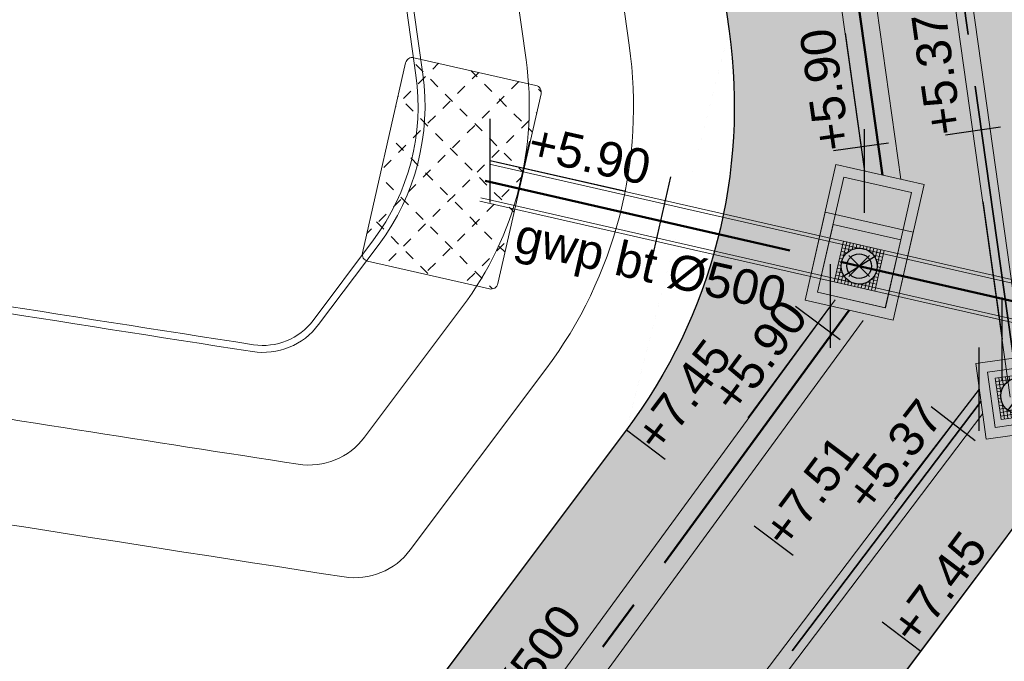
# Model space of a CAD drawing. Extents: x 98477 to 100410, y 398052 to 398969.
# Tile 224 of 256: x 98821.91 to 98836.08, y 398222.5 to 398231.72. Entities that reach past the tile are written whole.
import ezdxf
from ezdxf.enums import TextEntityAlignment as Align

# ---------------------------------------------------------------- set-up
doc = ezdxf.new("R2010")
doc.units = 0
doc.linetypes.add('RI-DWA', pattern=[9.75, 4.5, -0.75, 0.75, -0.75, 0.75, -0.75, 0.75, -0.75])
doc.linetypes.add('RI-RWA', pattern=[8.25, 4.5, -0.75, 0.75, -0.75, 0.75, -0.75])
for name, color, linetype, lineweight in [('N-GW-hoogtelijn laagte NAP +6.00', 120, 'AL-HOOGTELIJN +6.00', 18), ('N-GW-hoogtelijn laagte NAP +6.50', 110, 'AL-HOOGTELIJN +6.50', 18), ('N-GW-hoogtelijn laagte NAP +7.00', 100, 'AL-HOOGTELIJN +7.00', 18), ('N-GW-insteek', 60, 'Continuous', 18), ('N-IE-taludbescherming stortebed', 190, 'Continuous', 18), ('N-KO-kantverharding', 2, 'Continuous', 25), ('N-RI-DWA b.o.b.', 24, 'Continuous', 25), ('N-RI-DWA hoofdriool', 24, 'RI-DWA', 35), ('N-RI-DWA hoofdriool buiswand', 24, 'Continuous', 13), ('N-RI-DWA put', 1, 'Continuous', 25), ('N-RI-DWA putdeksel', 7, 'Continuous', 18), ('N-RI-DWA putwand', 7, 'Continuous', 18), ('N-RI-RWA b.o.b.', 162, 'Continuous', 25), ('N-RI-RWA hoofdriool', 162, 'RI-RWA', 50), ('N-RI-RWA hoofdriool buiswand', 162, 'Continuous', 13), ('N-RI-RWA put', 1, 'Continuous', 25), ('N-RI-RWA putdeksel', 7, 'Continuous', 18), ('N-RI-RWA putnummer', 162, 'Continuous', 18), ('N-RI-RWA putwand', 7, 'Continuous', 18), ('N-RI-RWA strenginformatie', 162, 'Continuous', 25), ('N-RI-stroomrichting', 7, 'Continuous', 25), ("N-VH-arcering 'MAT' grijs 251", 251, 'Continuous', 18), ('X-AL-planthoogte VERWERKT', 180, 'Continuous', 25)]:
    doc.layers.add(name, color=color, linetype=linetype, lineweight=lineweight)
for name, color, linetype, plot in [('X-AL-contourlijnen', 30, 'Continuous', False), ('X-AL-hulplijn', 30, 'Continuous', False), ('X-AL-hulplijn riolering', 30, 'Continuous', False)]:
    doc.layers.add(name, color=color, linetype=linetype, plot=plot)
doc.styles.add('CS Annotative', font='arial.ttf')
doc.styles.get("Standard").update_dxf_attribs({"font": 'txt.shx'})
doc.linetypes.add('AL-HOOGTELIJN +6.00', pattern='A,7.5,-1.5,["+6.00",Standard,S=0.9,R=0,X=-0.3,Y=-0.45],-4.5,22.5', length=36)
doc.linetypes.add('AL-HOOGTELIJN +6.50', pattern='A,7.5,-1.5,["+6.50",Standard,S=0.9,R=0,X=-0.3,Y=-0.45],-4.5,22.5', length=36)
doc.linetypes.add('AL-HOOGTELIJN +7.00', pattern='A,7.5,-1.5,["+7.00",Standard,S=0.9,R=0,X=-0.3,Y=-0.45],-4.5,22.5', length=36)

# ---------------------------------------------------------------- blocks, each defined once
blk = doc.blocks.new('*U1204')
h = blk.add_hatch(color=256)
h.dxf.hatch_style = 1
h.paths.add_polyline_path([(-0.22, -0.138, 0.752395), (0.26, 0, 0.141295), (0.22, 0.138)])
at = {"flags": 128}
blk.add_lwpolyline([(-0.22, -0.138), (0.22, 0.138)], dxfattribs=at)
blk.add_circle((0, 0), 0.26)
at = {"layer": 'N-RI-RWA putdeksel', "flags": 128}
blk.add_lwpolyline([(-0.359, -0.226), (0.226, -0.359), (0.359, 0.226), (-0.226, 0.359)], close=True, dxfattribs=at)
at = {"layer": 'N-RI-RWA putdeksel', "lineweight": 5, "flags": 128}
for points in [[(-0.237, 0.31), (-0.014, 0.26)], [(-0.177, 0.348), (-0.228, 0.125)], [(-0.128, 0.337), (-0.158, 0.206)], [(-0.08, 0.326), (-0.099, 0.24)], [(-0.031, 0.315), (-0.044, 0.256)], [(0.018, 0.304), (0.008, 0.26)], [(0.067, 0.293), (0.058, 0.254)], [(-0.27, 0.164), (-0.212, 0.151)], [(-0.259, 0.213), (-0.174, 0.193)], [(-0.248, 0.262), (-0.118, 0.232)], [(0.115, 0.281), (0.105, 0.238)], [(0.125, 0.228), (0.348, 0.177)], [(0.164, 0.27), (0.151, 0.212)], [(0.213, 0.259), (0.193, 0.174)], [(0.206, 0.158), (0.337, 0.128)], [(0.262, 0.248), (0.232, 0.118)], [(0.31, 0.237), (0.26, 0.014)], [(-0.304, 0.018), (-0.26, 0.008)], [(-0.293, 0.067), (-0.254, 0.058)], [(-0.281, 0.115), (-0.238, 0.105)], [(0.24, 0.099), (0.326, 0.08)], [(0.256, 0.044), (0.315, 0.031)], [(-0.337, -0.128), (-0.206, -0.158)], [(-0.326, -0.08), (-0.24, -0.099)], [(-0.315, -0.031), (-0.256, -0.044)], [(-0.26, -0.014), (-0.31, -0.237)], [(-0.232, -0.118), (-0.262, -0.248)], [(0.228, -0.125), (0.177, -0.348)], [(0.238, -0.105), (0.281, -0.115)], [(0.254, -0.058), (0.293, -0.067)], [(0.26, -0.008), (0.304, -0.018)], [(-0.348, -0.177), (-0.125, -0.228)], [(-0.193, -0.174), (-0.213, -0.259)], [(-0.151, -0.212), (-0.164, -0.27)], [(-0.105, -0.238), (-0.115, -0.281)], [(-0.058, -0.254), (-0.067, -0.293)], [(-0.008, -0.26), (-0.018, -0.304)], [(0.014, -0.26), (0.237, -0.31)], [(0.044, -0.256), (0.031, -0.315)], [(0.099, -0.24), (0.08, -0.326)], [(0.118, -0.232), (0.248, -0.262)], [(0.158, -0.206), (0.128, -0.337)], [(0.174, -0.193), (0.259, -0.213)], [(0.212, -0.151), (0.27, -0.164)]]:
    blk.add_lwpolyline(points, dxfattribs=at)
at = {"layer": 'N-RI-RWA putwand', "flags": 128}
for points in [[(-0.778, -0.489), (0.489, -0.778), (0.778, 0.489), (-0.489, 0.778)], [(-0.599, -0.376), (0.376, -0.599), (0.599, 0.376), (-0.376, 0.599)]]:
    blk.add_lwpolyline(points, close=True, dxfattribs=at)
blk = doc.blocks.new('*U48')
h = blk.add_hatch()
h.set_pattern_fill('ANSI31', color=256, scale=0.8, angle=143)
h.set_pattern_definition([(188, (-3e-16, -1e-16), (0.013917, -0.099027), [])])
h.paths.add_polyline_path([(-0.156, -0.208, 0.618819), (0.26, 0, 0.235469), (0.156, 0.208)])
at = {"flags": 128}
blk.add_lwpolyline([(-0.156, -0.208), (0.156, 0.208)], dxfattribs=at)
blk.add_circle((0, 0), 0.26)
at = {"layer": 'N-RI-DWA putdeksel', "flags": 128}
blk.add_lwpolyline([(-0.255, -0.339), (0.339, -0.255), (0.255, 0.339), (-0.339, 0.255)], close=True, dxfattribs=at)
at = {"layer": 'N-RI-DWA putdeksel', "lineweight": 5, "flags": 128}
for points in [[(-0.091, 0.29), (-0.085, 0.246)], [(-0.042, 0.297), (-0.036, 0.257)], [(0.008, 0.304), (0.014, 0.26)], [(0.036, 0.258), (0.262, 0.289)], [(0.057, 0.311), (0.066, 0.252)], [(0.107, 0.318), (0.119, 0.231)], [(0.156, 0.325), (0.175, 0.192)], [(0.206, 0.332), (0.238, 0.106)], [(-0.332, 0.206), (-0.106, 0.238)], [(-0.325, 0.156), (-0.192, 0.175)], [(-0.289, 0.262), (-0.258, 0.036)], [(-0.24, 0.269), (-0.221, 0.137)], [(-0.19, 0.276), (-0.178, 0.189)], [(-0.141, 0.283), (-0.132, 0.224)], [(0.137, 0.221), (0.269, 0.24)], [(0.189, 0.178), (0.276, 0.19)], [(-0.318, 0.107), (-0.231, 0.119)], [(-0.311, 0.057), (-0.252, 0.066)], [(-0.304, 0.008), (-0.26, 0.014)], [(0.224, 0.132), (0.283, 0.141)], [(0.246, 0.085), (0.29, 0.091)], [(0.257, 0.036), (0.297, 0.042)], [(-0.297, -0.042), (-0.257, -0.036)], [(-0.29, -0.091), (-0.246, -0.085)], [(-0.283, -0.141), (-0.224, -0.132)], [(-0.238, -0.106), (-0.206, -0.332)], [(0.221, -0.137), (0.24, -0.269)], [(0.231, -0.119), (0.318, -0.107)], [(0.252, -0.066), (0.311, -0.057)], [(0.258, -0.036), (0.289, -0.262)], [(0.26, -0.014), (0.304, -0.008)], [(-0.276, -0.19), (-0.189, -0.178)], [(-0.269, -0.24), (-0.137, -0.221)], [(-0.262, -0.289), (-0.036, -0.258)], [(-0.175, -0.192), (-0.156, -0.325)], [(-0.119, -0.231), (-0.107, -0.318)], [(-0.066, -0.252), (-0.057, -0.311)], [(-0.014, -0.26), (-0.008, -0.304)], [(0.036, -0.257), (0.042, -0.297)], [(0.085, -0.246), (0.091, -0.29)], [(0.106, -0.238), (0.332, -0.206)], [(0.132, -0.224), (0.141, -0.283)], [(0.178, -0.189), (0.19, -0.276)], [(0.192, -0.175), (0.325, -0.156)]]:
    blk.add_lwpolyline(points, dxfattribs=at)
at = {"layer": 'N-RI-DWA putwand', "flags": 128}
for points in [[(-0.468, -0.621), (0.621, -0.468), (0.468, 0.621), (-0.621, 0.468)], [(-0.34, -0.452), (0.452, -0.34), (0.34, 0.452), (-0.452, 0.34)]]:
    blk.add_lwpolyline(points, close=True, dxfattribs=at)
blk = doc.blocks.new('*U192')
at = {"layer": 'X-AL-hulplijn', "flags": 128}
blk.add_lwpolyline([(0.28, -0.21), (-0.28, 0.21)], dxfattribs=at)
at = {"layer": 'X-AL-planthoogte VERWERKT', "linetype": 'Continuous', "style": 'CS Annotative'}
blk.add_attdef('HOOGTE-RECHTS', text='', height=0.5, rotation=233.0966, dxfattribs=at).set_placement((0, 0), align=Align.MIDDLE_LEFT)
blk = doc.blocks.new('*U682')
at = {"layer": 'X-AL-hulplijn riolering', "flags": 128}
for points in [[(-1.392, 9.903), (0, 0)], [(0, -3), (0, 3)], [(1.736, 2.016), (-2.225, 1.459)]]:
    blk.add_lwpolyline(points, dxfattribs=at)
at = {"layer": 'N-RI-RWA b.o.b.', "linetype": 'Continuous', "style": 'CS Annotative'}
blk.add_attdef('B.o.b.rechts', text='', height=0.5, rotation=98, dxfattribs=at).set_placement((-0.445, 0.292), align=Align.MIDDLE_LEFT)
blk = doc.blocks.new('*U211')
at = {"layer": 'X-AL-hulplijn riolering', "flags": 128}
for points in [[(0, -3), (0, 3)], [(0, 0), (-5.954, -8.034)], [(0.688, -2.43), (-2.525, -0.049)]]:
    blk.add_lwpolyline(points, dxfattribs=at)
at = {"layer": 'N-RI-RWA b.o.b.', "linetype": 'Continuous', "style": 'CS Annotative'}
blk.add_attdef('B.o.b.links', text='', height=0.5, rotation=53.45911, dxfattribs=at).set_placement((-0.505, -0.01), align=Align.MIDDLE_RIGHT)
blk = doc.blocks.new('*U217')
at = {"layer": 'N-RI-stroomrichting'}
h = blk.add_hatch(color=256, dxfattribs=at)
h.dxf.hatch_style = 1
h.paths.add_polyline_path([(1.191, 1.607), (-0.387, -2.202), (-1.994, -1.011)])
blk.add_lwpolyline([(1.191, 1.607), (-0.387, -2.202), (-1.994, -1.011)], close=True, dxfattribs=at)
at = {"layer": 'X-AL-hulplijn riolering'}
blk.add_lwpolyline([(2.611, -1.935), (-2.611, 1.935)], dxfattribs=at)
at = {"lineweight": 25, "style": 'CS Annotative'}
blk.add_attdef('Strenginformatie', text='', height=2.5, rotation=53.45911, dxfattribs=at).set_placement((-2.611, 1.935), align=Align.MIDDLE_CENTER)
blk = doc.blocks.new('*U242')
at = {"layer": 'X-AL-hulplijn riolering', "flags": 128}
for points in [[(0, -3), (0, 3)], [(0, 0), (-6.108, -7.918)], [(-0.285, -3.701), (-3.452, -1.258)]]:
    blk.add_lwpolyline(points, dxfattribs=at)
at = {"layer": 'N-RI-DWA b.o.b.', "linetype": 'Continuous', "style": 'CS Annotative'}
blk.add_attdef('B.o.b.links', text='', height=0.5, rotation=52.35261, dxfattribs=at).set_placement((-0.69, -0.252), align=Align.MIDDLE_RIGHT)
blk = doc.blocks.new('*U243')
at = {"layer": 'X-AL-hulplijn riolering', "flags": 128}
for points in [[(-0.121, 15.234), (-4.082, 14.677)], [(-1.392, 9.903), (0, 0)], [(0, -3), (0, 3)]]:
    blk.add_lwpolyline(points, dxfattribs=at)
at = {"layer": 'N-RI-DWA b.o.b.', "linetype": 'Continuous', "style": 'CS Annotative'}
blk.add_attdef('B.o.b.rechts', text='', height=0.5, rotation=98, dxfattribs=at).set_placement((-0.816, 2.935), align=Align.MIDDLE_LEFT)
blk = doc.blocks.new('*U597')
at = {"layer": 'X-AL-hulplijn riolering'}
for points in [[(-0.628, 0.628), (0, 0), (0.628, 0.628, 0.414214)], [(0, 0), (-0.628, -0.628, 0.414214), (0.628, -0.628)]]:
    blk.add_hatch(color=256, dxfattribs=at).paths.add_polyline_path(points)
at = {"lineweight": 9}
blk.add_line((3.476, -35.013), (15.359, -33.343), dxfattribs=at)
blk.add_lwpolyline([(5.023, -38.835), (14.925, -37.443, 0.414214), (15.777, -36.314), (14.942, -30.372, 0.414214), (13.812, -29.521), (3.909, -30.913, 0.414214), (3.058, -32.042), (3.893, -37.984, 0.414214)], format="xyb", close=True)
at = {"layer": 'X-AL-hulplijn riolering'}
for points in [[(0.753, -0.753), (-0.753, 0.753)], [(0.753, 0.753), (-0.753, -0.753)]]:
    blk.add_lwpolyline(points, dxfattribs=at)
blk.add_circle((0, 0), 0.887, dxfattribs=at)
at = {"style": 'CS Annotative'}
for tag, height, p in [('HOOGTE', 2.5, (9.142, -32.222)), ('NR', 1.5, (9.692, -36.135))]:
    blk.add_attdef(tag, text='', height=height, rotation=8, dxfattribs=at).set_placement(p, align=Align.MIDDLE_CENTER)
blk = doc.blocks.new('*U712')
at = {"layer": 'X-AL-hulplijn riolering', "flags": 128}
for points in [[(0, -3), (0, 3)], [(1.95, -2.495), (2.838, 1.405)], [(9.75, -2.221), (0, 0)]]:
    blk.add_lwpolyline(points, dxfattribs=at)
at = {"layer": 'N-RI-RWA b.o.b.', "linetype": 'Continuous', "style": 'CS Annotative'}
blk.add_attdef('B.o.b.rechts', text='', height=0.5, rotation=347.16952, dxfattribs=at).set_placement((0.568, 0.281), align=Align.MIDDLE_LEFT)
blk = doc.blocks.new('*U716')
at = {"layer": 'X-AL-hulplijn riolering'}
blk.add_lwpolyline([(-0.722, -3.169), (0.722, 3.169)], dxfattribs=at)
at = {"lineweight": 25, "style": 'CS Annotative'}
blk.add_attdef('Strenginformatie', text='', height=2.5, rotation=347.16952, dxfattribs=at).set_placement((-0.722, -3.169), align=Align.MIDDLE_CENTER)

msp = doc.modelspace()

# ---------------------------------------------------------------- hatches: boundary and pattern name
at = {"layer": 'N-IE-taludbescherming stortebed'}
h = msp.add_hatch(dxfattribs=at)
h.set_pattern_fill('CS-BOUWWEG', color=256, scale=0.5)
h.set_pattern_definition([(45, (0, 0), (-0.3535533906, 0.3535533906), [0.15, -0.15]), (135, (0, 0.1), (-0.3535533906, -0.3535533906), [0.15, -0.15])])
edge = h.paths.add_edge_path()
edge.add_arc((98826.944, 398228.35), 0.1, 167.1695, 257.1695)
edge.add_line((98826.921, 398228.252), (98828.676, 398227.852))
edge.add_arc((98828.699, 398227.95), 0.1, 257.1695, 347.1695)
edge.add_line((98828.796, 398227.928), (98829.418, 398230.658))
edge.add_arc((98829.32, 398230.68), 0.1, 347.1695, 437.1695)
edge.add_line((98829.343, 398230.778), (98827.588, 398231.177))
edge.add_arc((98827.565, 398231.08), 0.1, 77.1695, 167.1695)
edge.add_line((98827.468, 398231.102), (98826.846, 398228.372))
at = {"layer": "N-VH-arcering 'MAT' grijs 251"}
h = msp.add_hatch(color=256, dxfattribs=at)
h.dxf.hatch_style = 1
edge = h.paths.add_edge_path()
edge.add_line((98801.71, 398275.503), (98759.079, 398269.511))
edge.add_arc((98758.557, 398273.225), 3.75, 188, 278, ccw=False)
edge.add_line((98754.843, 398272.703), (98754.732, 398273.495))
edge.add_arc((98759.436, 398274.156), 4.75, 98, 188, ccw=False)
edge.add_line((98758.775, 398278.86), (98802.644, 398285.025))
edge.add_arc((98800.8, 398298.146), 13.25, 278, 315.3696)
edge.add_arc((98814.321, 398284.798), 5.75, 98, 135.3696, ccw=False)
edge.add_line((98813.521, 398290.492), (98817.945, 398291.114))
edge.add_arc((98818.745, 398285.42), 5.75, 8, 98, ccw=False)
edge.add_line((98824.439, 398286.22), (98832.122, 398231.557))
edge.add_arc((98824.447, 398230.479), 7.75, -36.9034, 8, ccw=False)
edge.add_line((98830.645, 398225.825), (98822.025, 398214.347))
edge.add_arc((98828.622, 398209.393), 8.25, 143.0966, 188)
edge.add_line((98820.453, 398208.245), (98820.952, 398204.691))
edge.add_line((98820.952, 398204.691), (98824.988, 398175.974))
edge.add_line((98824.988, 398175.974), (98826.345, 398166.319))
edge.add_arc((98829.563, 398166.771), 3.25, 188, 278)
edge.add_line((98830.016, 398163.553), (98845.496, 398165.728))
edge.add_line((98845.496, 398165.728), (98850.051, 398166.368))
edge.add_line((98850.051, 398166.368), (98871.26, 398169.349))
edge.add_line((98871.26, 398169.349), (98879.777, 398170.546))
edge.add_line((98879.777, 398170.546), (98895.918, 398172.814))
edge.add_line((98895.918, 398172.814), (98895.013, 398179.251))
edge.add_line((98895.013, 398179.251), (98835.845, 398170.936))
edge.add_arc((98835.184, 398175.639), 4.75, 188, 278, ccw=False)
edge.add_line((98830.48, 398174.978), (98825.977, 398207.018))
edge.add_arc((98833.652, 398208.097), 7.75, 143.0966, 188, ccw=False)
edge.add_line((98827.454, 398212.751), (98836.074, 398224.229))
edge.add_arc((98829.477, 398229.183), 8.25, 323.0966, 368)
edge.add_line((98837.646, 398230.331), (98837.342, 398232.493))
edge.add_line((98837.342, 398232.493), (98837.342, 398232.493))
edge.add_line((98837.342, 398232.493), (98829.688, 398286.958))
edge.add_arc((98835.382, 398287.758), 5.75, 98, 188, ccw=False)
edge.add_line((98834.582, 398293.452), (98882.505, 398300.187))
edge.add_arc((98883.618, 398292.265), 8, 11.632, 98, ccw=False)
edge.add_line((98891.454, 398293.878), (98891, 398296.086))
edge.add_line((98891, 398296.086), (98889.023, 398305.688))
edge.add_line((98889.023, 398305.688), (98888.557, 398307.974))
edge.add_line((98888.557, 398307.974), (98887.385, 398314.76))
edge.add_arc((98879.502, 398313.398), 8, -82, 9.8011, ccw=False)
edge.add_line((98880.615, 398305.476), (98872.945, 398304.398))
edge.add_arc((98872.423, 398308.111), 3.75, 189.4265, 278, ccw=False)
edge.add_arc((92946.735, 397324.304), 6003.05, 9.426501, 10.6116601)
edge.add_line((98847.121, 398429.774), (98842.313, 398429.098))
edge.add_arc((92946.735, 397324.304), 5998.2, 9.4285467, 10.6137733, ccw=False)
edge.add_arc((98860.089, 398306.469), 3.84, -81.4341, 6.6574, ccw=False)
edge.add_line((98860.661, 398302.671), (98847.185, 398300.777))
edge.add_line((98847.185, 398300.777), (98842.63, 398300.137))
edge.add_line((98842.63, 398300.137), (98820.151, 398296.978))
edge.add_arc((98819.35, 398302.672), 5.75, 188, 278, ccw=False)
edge.add_line((98813.656, 398301.872), (98812.306, 398311.477))
edge.add_line((98812.306, 398311.477), (98811.109, 398319.994))
edge.add_line((98811.109, 398319.994), (98809.244, 398333.263))
edge.add_line((98809.244, 398333.263), (98808.674, 398337.323))
edge.add_line((98808.674, 398337.323), (98807.714, 398344.156))
edge.add_line((98807.714, 398344.156), (98807.707, 398344.206))
edge.add_line((98807.707, 398344.206), (98811.668, 398344.762))
edge.add_line((98811.668, 398344.762), (98829.492, 398347.268))
edge.add_line((98829.492, 398347.268), (98831.968, 398347.616))
edge.add_line((98831.968, 398347.616), (98831.064, 398354.052))
edge.add_line((98831.064, 398354.052), (98828.588, 398353.704))
edge.add_line((98828.588, 398353.704), (98810.763, 398351.199))
edge.add_line((98810.763, 398351.199), (98806.802, 398350.643))
edge.add_line((98806.802, 398350.643), (98806.795, 398350.692))
edge.add_line((98806.795, 398350.692), (98805.146, 398362.424))
edge.add_line((98805.146, 398362.424), (98805.048, 398363.12))
edge.add_line((98805.048, 398363.12), (98803.991, 398370.646))
edge.add_line((98803.991, 398370.646), (98802.488, 398381.341))
edge.add_line((98802.488, 398381.341), (98801.43, 398388.867))
edge.add_line((98801.43, 398388.867), (98799.927, 398399.562))
edge.add_line((98799.927, 398399.562), (98798.869, 398407.088))
edge.add_line((98798.869, 398407.088), (98797.366, 398417.783))
edge.add_line((98797.366, 398417.783), (98796.795, 398421.843))
edge.add_line((98796.795, 398421.843), (98795.884, 398428.329))
edge.add_line((98795.884, 398428.329), (98795.877, 398428.379))
edge.add_line((98795.877, 398428.379), (98799.838, 398428.935))
edge.add_line((98799.838, 398428.935), (98817.663, 398431.44))
edge.add_line((98817.663, 398431.44), (98820.138, 398431.788))
edge.add_line((98820.138, 398431.788), (98819.234, 398438.225))
edge.add_line((98819.234, 398438.225), (98816.758, 398437.877))
edge.add_line((98816.758, 398437.877), (98798.933, 398435.372))
edge.add_line((98798.933, 398435.372), (98794.972, 398434.815))
edge.add_line((98794.972, 398434.815), (98794.965, 398434.865))
edge.add_line((98794.965, 398434.865), (98793.379, 398446.154))
edge.add_line((98793.379, 398446.154), (98792.739, 398450.709))
edge.add_line((98792.739, 398450.709), (98789.338, 398474.904))
edge.add_line((98789.338, 398474.904), (98783.892, 398474.138))
edge.add_line((98783.892, 398474.138), (98786.763, 398453.707))
edge.add_arc((98782.059, 398453.046), 4.75, -82, 8, ccw=False)
edge.add_line((98782.72, 398448.342), (98773.115, 398446.992))
edge.add_line((98773.115, 398446.992), (98764.599, 398445.795))
edge.add_line((98764.599, 398445.795), (98743.407, 398442.817))
edge.add_line((98743.407, 398442.817), (98734.891, 398441.62))
edge.add_line((98734.891, 398441.62), (98611.8, 398424.321))
edge.add_line((98611.8, 398424.321), (98607.657, 398453.801))
edge.add_arc((98611.637, 398454.122), 3.993, 101.3918, 184.6082, ccw=False)
edge.add_line((98610.849, 398458.036), (98611.839, 398458.175))
edge.add_line((98611.839, 398458.175), (98639.566, 398462.072))
edge.add_line((98639.566, 398462.072), (98641.547, 398462.351))
edge.add_line((98641.547, 398462.351), (98659.372, 398464.856))
edge.add_line((98659.372, 398464.856), (98661.847, 398465.204))
edge.add_line((98661.847, 398465.204), (98660.943, 398471.64))
edge.add_line((98660.943, 398471.64), (98649.901, 398470.089))
edge.add_line((98649.901, 398470.089), (98624.649, 398466.54))
edge.add_line((98624.649, 398466.54), (98622.669, 398466.261))
edge.add_line((98622.669, 398466.261), (98604.844, 398463.756))
edge.add_line((98604.844, 398463.756), (98602.864, 398463.478))
edge.add_line((98602.864, 398463.478), (98594.941, 398462.365))
edge.add_line((98594.941, 398462.365), (98576.275, 398459.741))
edge.add_line((98576.275, 398459.741), (98577.18, 398453.304))
edge.add_line((98577.18, 398453.304), (98578.17, 398453.444))
edge.add_line((98578.17, 398453.444), (98598.471, 398456.294))
edge.add_arc((98598.792, 398452.314), 3.993, 11.4249, 94.6095, ccw=False)
edge.add_line((98602.706, 398453.105), (98606.849, 398423.625))
edge.add_line((98606.849, 398423.625), (98548.819, 398415.469))
edge.add_arc((98548.158, 398420.173), 4.75, 188, 278, ccw=False)
edge.add_line((98543.454, 398419.512), (98539.768, 398445.74))
edge.add_line((98539.768, 398445.74), (98538.976, 398445.629))
edge.add_line((98538.976, 398445.629), (98538.732, 398447.362))
edge.add_line((98538.732, 398447.362), (98534.771, 398446.805))
edge.add_line((98534.771, 398446.805), (98536.53, 398434.292))
edge.add_line((98536.53, 398434.292), (98537.17, 398429.737))
edge.add_line((98537.17, 398429.737), (98538.395, 398421.022))
edge.add_line((98538.395, 398421.022), (98539.035, 398416.467))
edge.add_line((98539.035, 398416.467), (98541.025, 398402.306))
edge.add_line((98541.025, 398402.306), (98541.665, 398397.751))
edge.add_line((98541.665, 398397.751), (98543.656, 398383.59))
edge.add_line((98543.656, 398383.59), (98544.296, 398379.035))
edge.add_line((98544.296, 398379.035), (98545.604, 398369.727))
edge.add_arc((98543.871, 398369.483), 1.75, -82, 8, ccw=False)
edge.add_line((98544.115, 398367.75), (98522.477, 398364.709))
edge.add_line((98522.477, 398364.709), (98523.215, 398359.461))
edge.add_line((98523.215, 398359.461), (98545.05, 398362.529))
edge.add_line((98545.05, 398362.529), (98549.605, 398363.17))
edge.add_line((98549.605, 398363.17), (98564.162, 398365.215))
edge.add_arc((98564.824, 398360.512), 4.75, 8, 98, ccw=False)
edge.add_line((98569.527, 398361.173), (98576.5, 398311.56))
edge.add_arc((98571.796, 398310.899), 4.75, -82, 8, ccw=False)
edge.add_line((98572.457, 398306.195), (98563.842, 398304.985))
edge.add_line((98563.842, 398304.985), (98559.287, 398304.344))
edge.add_line((98559.287, 398304.344), (98541.016, 398301.777))
edge.add_line((98541.016, 398301.777), (98541.754, 398296.528))
edge.add_line((98541.754, 398296.528), (98553.885, 398298.233))
edge.add_arc((98554.128, 398296.5), 1.75, 8, 98, ccw=False)
edge.add_line((98555.861, 398296.744), (98557.35, 398286.148))
edge.add_line((98557.35, 398286.148), (98557.99, 398281.593))
edge.add_line((98557.99, 398281.593), (98560.134, 398266.343))
edge.add_line((98560.134, 398266.343), (98560.774, 398261.787))
edge.add_line((98560.774, 398261.787), (98562.917, 398246.537))
edge.add_line((98562.917, 398246.537), (98563.557, 398241.982))
edge.add_line((98563.557, 398241.982), (98565.701, 398226.732))
edge.add_line((98565.701, 398226.732), (98566.341, 398222.177))
edge.add_line((98566.341, 398222.177), (98567.566, 398213.462))
edge.add_line((98567.566, 398213.462), (98568.206, 398208.907))
edge.add_line((98568.206, 398208.907), (98576.531, 398149.669))
edge.add_line((98576.531, 398149.669), (98576.556, 398149.491))
edge.add_line((98576.556, 398149.491), (98535.46, 398143.715))
edge.add_line((98535.46, 398143.715), (98536.347, 398137.407))
edge.add_line((98536.347, 398137.407), (98537.337, 398137.546))
edge.add_line((98537.337, 398137.546), (98577.443, 398143.183))
edge.add_line((98577.443, 398143.183), (98578.765, 398133.775))
edge.add_line((98578.765, 398133.775), (98538.659, 398128.139))
edge.add_line((98538.659, 398128.139), (98537.669, 398128))
edge.add_line((98537.669, 398128), (98538.573, 398121.563))
edge.add_line((98538.573, 398121.563), (98579.669, 398127.339))
edge.add_line((98579.669, 398127.339), (98579.676, 398127.289))
edge.add_line((98579.676, 398127.289), (98580.766, 398119.535))
edge.add_line((98580.766, 398119.535), (98582.575, 398106.662))
edge.add_line((98582.575, 398106.662), (98583.062, 398103.196))
edge.add_line((98583.062, 398103.196), (98584.872, 398090.322))
edge.add_line((98584.872, 398090.322), (98585.359, 398086.856))
edge.add_line((98585.359, 398086.856), (98587.168, 398073.983))
edge.add_line((98587.168, 398073.983), (98588.149, 398067.001))
edge.add_arc((98585.921, 398066.688), 2.25, -71.0527, 8, ccw=False)
edge.add_line((98586.652, 398064.56), (98587.088, 398064.71))
edge.add_line((98587.088, 398064.71), (98595.765, 398067.689))
edge.add_line((98595.765, 398067.689), (98596.093, 398067.801))
edge.add_arc((98595.362, 398069.929), 2.25, 188, 288.9473, ccw=False)
edge.add_line((98593.134, 398069.616), (98582.466, 398145.525))
edge.add_arc((98587.169, 398146.186), 4.75, 98, 188, ccw=False)
edge.add_line((98586.508, 398150.89), (98609.067, 398154.06))
edge.add_line((98609.067, 398154.06), (98621.308, 398156.2))
edge.add_line((98621.308, 398156.2), (98618.713, 398174.661))
edge.add_line((98618.713, 398174.661), (98600.889, 398172.156))
edge.add_line((98600.889, 398172.156), (98602.706, 398159.225))
edge.add_line((98602.706, 398159.225), (98585.673, 398156.831))
edge.add_arc((98585.086, 398161.633), 4.838, 189.0296, 276.9704, ccw=False)
edge.add_line((98580.308, 398160.874), (98573.635, 398208.357))
edge.add_line((98573.635, 398208.357), (98572.717, 398214.893))
edge.add_line((98572.717, 398214.893), (98570.017, 398234.104))
edge.add_line((98570.017, 398234.104), (98569.098, 398240.64))
edge.add_line((98569.098, 398240.64), (98568.632, 398243.957))
edge.add_line((98568.632, 398243.957), (98568.166, 398247.275))
edge.add_arc((98572.869, 398247.936), 4.75, 98, 188, ccw=False)
edge.add_line((98572.208, 398252.64), (98597.856, 398256.244))
edge.add_line((98597.856, 398256.244), (98604.392, 398257.163))
edge.add_line((98604.392, 398257.163), (98619.642, 398259.306))
edge.add_line((98619.642, 398259.306), (98626.178, 398260.225))
edge.add_line((98626.178, 398260.225), (98639.447, 398262.089))
edge.add_line((98639.447, 398262.089), (98639.497, 398262.096))
edge.add_line((98639.497, 398262.096), (98640.054, 398258.135))
edge.add_line((98640.054, 398258.135), (98641.863, 398245.262))
edge.add_line((98641.863, 398245.262), (98642.141, 398243.281))
edge.add_line((98642.141, 398243.281), (98643.255, 398235.359))
edge.add_line((98643.255, 398235.359), (98644.577, 398225.952))
edge.add_line((98644.577, 398225.952), (98646.038, 398215.554))
edge.add_line((98646.038, 398215.554), (98646.386, 398213.078))
edge.add_line((98646.386, 398213.078), (98652.823, 398213.983))
edge.add_line((98652.823, 398213.983), (98652.475, 398216.458))
edge.add_line((98652.475, 398216.458), (98651.709, 398221.905))
edge.add_line((98651.709, 398221.905), (98651.431, 398223.885))
edge.add_line((98651.431, 398223.885), (98649.622, 398236.759))
edge.add_line((98649.622, 398236.759), (98649.343, 398238.739))
edge.add_line((98649.343, 398238.739), (98646.49, 398259.04))
edge.add_line((98646.49, 398259.04), (98645.934, 398263.001))
edge.add_line((98645.934, 398263.001), (98645.983, 398263.008))
edge.add_line((98645.983, 398263.008), (98654.398, 398264.191))
edge.add_line((98654.398, 398264.191), (98722.625, 398273.779))
edge.add_line((98722.625, 398273.779), (98731.142, 398274.976))
edge.add_line((98731.142, 398274.976), (98743.97, 398276.779))
edge.add_arc((98744.557, 398271.977), 4.838, 9.0296, 96.9704, ccw=False)
edge.add_line((98749.335, 398272.737), (98750.727, 398262.834))
edge.add_line((98750.727, 398262.834), (98752.41, 398263.07))
edge.add_line((98752.41, 398263.07), (98756.966, 398263.711))
edge.add_line((98756.966, 398263.711), (98772.216, 398265.854))
edge.add_line((98772.216, 398265.854), (98776.771, 398266.494))
edge.add_line((98776.771, 398266.494), (98795.982, 398269.194))
edge.add_line((98795.982, 398269.194), (98800.537, 398269.834))
edge.add_line((98800.537, 398269.834), (98802.468, 398270.106))
edge.add_line((98802.468, 398270.106), (98801.71, 398275.503))
edge = h.paths.add_edge_path(flags=16)
edge.add_line((98744.062, 398333.464), (98751.984, 398334.577))
edge.add_line((98751.984, 398334.577), (98753.966, 398334.856))
edge.add_line((98753.966, 398334.856), (98764.363, 398336.317))
edge.add_line((98764.363, 398336.317), (98764.363, 398336.317))
edge.add_line((98764.363, 398336.317), (98766.343, 398336.595))
edge.add_line((98766.343, 398336.595), (98774.265, 398337.708))
edge.add_line((98774.265, 398337.708), (98774.247, 398337.837))
edge.add_line((98774.247, 398337.837), (98802.49, 398341.806))
edge.add_line((98802.49, 398341.806), (98803.019, 398338.043))
edge.add_line((98803.019, 398338.043), (98808.474, 398299.225))
edge.add_arc((98800.8, 398298.146), 7.75, -82, 8, ccw=False)
edge.add_line((98801.878, 398290.472), (98771.967, 398286.268))
edge.add_line((98771.967, 398286.268), (98767.412, 398285.628))
edge.add_line((98767.412, 398285.628), (98755.133, 398283.902))
edge.add_line((98755.133, 398283.902), (98746.617, 398282.705))
edge.add_line((98746.617, 398282.705), (98730.376, 398280.423))
edge.add_line((98730.376, 398280.423), (98721.86, 398279.226))
edge.add_line((98721.86, 398279.226), (98654.328, 398269.735))
edge.add_arc((98653.667, 398274.439), 4.75, 188, 278, ccw=False)
edge.add_line((98648.963, 398273.778), (98644.134, 398308.14))
edge.add_line((98644.134, 398308.14), (98642.937, 398316.656))
edge.add_line((98642.937, 398316.656), (98640.3, 398335.422))
edge.add_line((98640.3, 398335.422), (98638.121, 398335.116))
edge.add_line((98638.121, 398335.116), (98637.23, 398334.99))
edge.add_line((98637.23, 398334.99), (98635.051, 398334.684))
edge.add_line((98635.051, 398334.684), (98635.74, 398329.782))
edge.add_line((98635.74, 398329.782), (98636.937, 398321.266))
edge.add_line((98636.937, 398321.266), (98638.385, 398310.967))
edge.add_line((98638.385, 398310.967), (98639.025, 398306.412))
edge.add_line((98639.025, 398306.412), (98641.168, 398291.162))
edge.add_line((98641.168, 398291.162), (98642.365, 398282.646))
edge.add_line((98642.365, 398282.646), (98643.715, 398273.04))
edge.add_arc((98639.011, 398272.379), 4.75, -82, 8, ccw=False)
edge.add_line((98639.672, 398267.675), (98619.322, 398264.815))
edge.add_line((98619.322, 398264.815), (98614.272, 398264.105))
edge.add_line((98614.272, 398264.105), (98593.922, 398261.245))
edge.add_arc((98593.261, 398265.949), 4.75, 188, 278, ccw=False)
edge.add_line((98588.557, 398265.288), (98581.779, 398313.514))
edge.add_line((98581.779, 398313.514), (98580.582, 398322.03))
edge.add_line((98580.582, 398322.03), (98575.231, 398360.106))
edge.add_line((98575.231, 398360.106), (98574.591, 398364.661))
edge.add_line((98574.591, 398364.661), (98572.663, 398378.377))
edge.add_line((98572.663, 398378.377), (98571.188, 398388.873))
edge.add_line((98571.188, 398388.873), (98568.516, 398407.887))
edge.add_arc((98573.22, 398408.548), 4.75, 98, 188, ccw=False)
edge.add_line((98572.559, 398413.251), (98607.119, 398418.109))
edge.add_line((98607.119, 398418.109), (98607.614, 398418.178))
edge.add_line((98607.614, 398418.178), (98611.584, 398389.936))
edge.add_line((98611.584, 398389.936), (98611.455, 398389.918))
edge.add_line((98611.455, 398389.918), (98613.264, 398377.044))
edge.add_line((98613.264, 398377.044), (98613.334, 398376.549))
edge.add_line((98613.334, 398376.549), (98626.207, 398378.358))
edge.add_line((98626.207, 398378.358), (98628.188, 398378.637))
edge.add_line((98628.188, 398378.637), (98636.11, 398379.75))
edge.add_line((98636.11, 398379.75), (98648.369, 398381.473))
edge.add_line((98648.369, 398381.473), (98647.465, 398387.91))
edge.add_line((98647.465, 398387.91), (98634.591, 398386.1))
edge.add_line((98634.591, 398386.1), (98632.492, 398385.805))
edge.add_line((98632.492, 398385.805), (98619.737, 398384.013))
edge.add_line((98619.737, 398384.013), (98617.509, 398383.7))
edge.add_line((98617.509, 398383.7), (98612.566, 398418.874))
edge.add_line((98612.566, 398418.874), (98613.061, 398418.944))
edge.add_line((98613.061, 398418.944), (98667.575, 398426.605))
edge.add_line((98667.575, 398426.605), (98722.089, 398434.267))
edge.add_line((98722.089, 398434.267), (98726.149, 398434.837))
edge.add_line((98726.149, 398434.837), (98759.422, 398439.513))
edge.add_line((98759.422, 398439.513), (98763.483, 398440.084))
edge.add_line((98763.483, 398440.084), (98783.486, 398442.895))
edge.add_arc((98784.147, 398438.192), 4.75, 8, 98, ccw=False)
edge.add_line((98788.851, 398438.853), (98795.615, 398390.726))
edge.add_arc((98790.911, 398390.065), 4.75, -82, 8, ccw=False)
edge.add_line((98791.572, 398385.361), (98787.363, 398384.769))
edge.add_line((98787.363, 398384.769), (98774.49, 398382.96))
edge.add_line((98774.49, 398382.96), (98766.122, 398381.784))
edge.add_line((98766.122, 398381.784), (98766.072, 398381.777))
edge.add_line((98766.072, 398381.777), (98764.945, 398389.798))
edge.add_line((98764.945, 398389.798), (98762.092, 398410.099))
edge.add_line((98762.092, 398410.099), (98761.953, 398411.089))
edge.add_line((98761.953, 398411.089), (98755.516, 398410.184))
edge.add_line((98755.516, 398410.184), (98755.655, 398409.194))
edge.add_line((98755.655, 398409.194), (98758.508, 398388.894))
edge.add_line((98758.508, 398388.894), (98759.636, 398380.872))
edge.add_line((98759.636, 398380.872), (98759.586, 398380.865))
edge.add_line((98759.586, 398380.865), (98748.792, 398379.348))
edge.add_line((98748.792, 398379.348), (98744.237, 398378.708))
edge.add_line((98744.237, 398378.708), (98741.316, 398378.298))
edge.add_line((98741.316, 398378.298), (98735.869, 398377.532))
edge.add_line((98735.869, 398377.532), (98732.948, 398377.122))
edge.add_line((98732.948, 398377.122), (98728.393, 398376.482))
edge.add_line((98728.393, 398376.482), (98718.319, 398375.066))
edge.add_arc((98720.442, 398359.964), 15.25, 98, 128)
edge.add_line((98711.053, 398371.981), (98707.249, 398369.01))
edge.add_line((98707.249, 398369.01), (98710.512, 398364.833))
edge.add_line((98710.512, 398364.833), (98713.62, 398367.262))
edge.add_arc((98721.254, 398357.324), 12.531, 99.3779, 127.5301, ccw=False)
edge.add_line((98719.212, 398369.688), (98728.557, 398371.001))
edge.add_line((98728.557, 398371.001), (98733.112, 398371.641))
edge.add_line((98733.112, 398371.641), (98743.906, 398373.158))
edge.add_line((98743.906, 398373.158), (98752.423, 398374.355))
edge.add_line((98752.423, 398374.355), (98763.216, 398375.872))
edge.add_line((98763.216, 398375.872), (98767.772, 398376.512))
edge.add_line((98767.772, 398376.512), (98793.321, 398380.103))
edge.add_arc((98793.768, 398376.291), 3.838, 9.3042, 96.6958, ccw=False)
edge.add_line((98797.556, 398376.911), (98799.602, 398362.354))
edge.add_line((98799.602, 398362.354), (98801.641, 398347.847))
edge.add_line((98801.641, 398347.847), (98801.71, 398347.352))
edge.add_line((98801.71, 398347.352), (98773.468, 398343.383))
edge.add_line((98773.468, 398343.383), (98773.361, 398344.145))
edge.add_line((98773.361, 398344.145), (98770.885, 398343.797))
edge.add_line((98770.885, 398343.797), (98758.012, 398341.988))
edge.add_line((98758.012, 398341.988), (98756.031, 398341.71))
edge.add_line((98756.031, 398341.71), (98743.158, 398339.9))
edge.add_line((98743.158, 398339.9), (98743.158, 398339.9))
edge.add_line((98743.158, 398339.9), (98742.167, 398339.761))
edge.add_line((98742.167, 398339.761), (98743.072, 398333.324))
edge.add_line((98743.072, 398333.324), (98744.062, 398333.464))
edge = h.paths.add_edge_path(flags=16)
edge.add_line((98545.99, 398402.903), (98545.74, 398404.686))
edge.add_arc((98550.444, 398405.347), 4.75, 98, 188, ccw=False)
edge.add_line((98549.783, 398410.05), (98557.705, 398411.164))
edge.add_arc((98558.366, 398406.46), 4.75, 8, 98, ccw=False)
edge.add_line((98563.07, 398407.121), (98563.355, 398405.091))
edge.add_line((98563.355, 398405.091), (98565.095, 398392.713))
edge.add_line((98565.095, 398392.713), (98565.443, 398390.237))
edge.add_line((98565.443, 398390.237), (98567.182, 398377.859))
edge.add_line((98567.182, 398377.859), (98567.468, 398375.829))
edge.add_arc((98562.764, 398375.168), 4.75, -82, 8, ccw=False)
edge.add_line((98563.425, 398370.464), (98555.503, 398369.35))
edge.add_arc((98554.842, 398374.054), 4.75, 188, 278, ccw=False)
edge.add_line((98550.138, 398373.393), (98549.887, 398375.176))
edge.add_line((98549.887, 398375.176), (98548.078, 398388.049))
edge.add_line((98548.078, 398388.049), (98547.8, 398390.03))
edge.add_line((98547.8, 398390.03), (98545.99, 398402.903))
edge = h.paths.add_edge_path(flags=16)
edge.add_line((98580.974, 398279.723), (98580.696, 398281.704))
edge.add_line((98580.696, 398281.704), (98579.235, 398292.102))
edge.add_line((98579.235, 398292.102), (98578.56, 398296.904))
edge.add_arc((98573.856, 398296.243), 4.75, 8, 98)
edge.add_line((98573.195, 398300.947), (98565.57, 398299.875))
edge.add_arc((98566.231, 398295.172), 4.75, 98, 186.1904)
edge.add_line((98561.508, 398294.659), (98561.506, 398294.659))
edge.add_line((98561.506, 398294.659), (98563.663, 398279.31))
edge.add_line((98563.663, 398279.31), (98563.942, 398277.329))
edge.add_line((98563.942, 398277.329), (98566.099, 398261.98))
edge.add_line((98566.099, 398261.98), (98566.101, 398261.981))
edge.add_arc((98570.782, 398262.79), 4.75, 189.8096, 278)
edge.add_line((98571.443, 398258.086), (98579.068, 398259.158))
edge.add_arc((98578.407, 398263.862), 4.75, 278, 368)
edge.add_line((98583.111, 398264.523), (98582.436, 398269.325))
edge.add_line((98582.436, 398269.325), (98580.974, 398279.723))
edge = h.paths.add_edge_path(flags=16)
edge.add_line((98615.081, 398162.782), (98614.489, 398166.998))
edge.add_arc((98612.756, 398166.755), 1.75, 8, 98)
edge.add_line((98612.512, 398168.488), (98608.551, 398167.931))
edge.add_arc((98608.795, 398166.198), 1.75, 98, 188)
edge.add_line((98607.062, 398165.955), (98607.654, 398161.738))
edge.add_arc((98609.387, 398161.982), 1.75, 188, 278)
edge.add_line((98609.631, 398160.249), (98613.592, 398160.805))
edge.add_arc((98613.348, 398162.538), 1.75, 278, 368)

# ---------------------------------------------------------------- linework, layer by layer
at = {"layer": 'N-GW-hoogtelijn laagte NAP +6.00', "flags": 128}
msp.add_lwpolyline([(98826.216, 398227.339), (98827.086, 398228.497, 0.198474), (98827.715, 398230.938), (98827.395, 398233.217, 0.318941), (98826.6, 398234.058, 0.204076), (98816.245, 398231.89, 0.674649), (98817.081, 398228.242, 0.001052), (98825.263, 398226.951, 0.277032)], format="xyb", close=True, dxfattribs=at)
at = {"layer": 'N-GW-hoogtelijn laagte NAP +6.50'}
msp.add_lwpolyline([(98812.167, 398225.575), (98812.057, 398226.179, -0.518116), (98813.2, 398227.346, 0.001635), (98825.922, 398225.331, 0.276909), (98826.875, 398225.719), (98828.286, 398227.597, 0.198474), (98829.201, 398231.147), (98828.757, 398234.305, 0.311482), (98827.988, 398235.141, 0.183992), (98817.415, 398233.645, -0.062086), (98812.936, 398231.853, -0.067366), (98723.474, 398220.891, -0.327993), (98706.455, 398233.734, -0.032121), (98699.661, 398263.253, 0.407671)], format="xyb", dxfattribs=at)
at = {"layer": 'N-GW-hoogtelijn laagte NAP +7.00', "flags": 128}
msp.add_lwpolyline([(98825.636, 398247.166), (98826.254, 398242.769, 0.189103), (98829.662, 398236.725, -0.189103), (98830.021, 398236.089), (98830.686, 398231.356, -0.198474), (98829.485, 398226.696), (98827.535, 398224.099, -0.276786), (98826.582, 398223.711, -0.001352), (98816.05, 398225.368, 0.525797), (98813.776, 398222.983)], format="xyb", dxfattribs=at)
at = {"layer": 'N-GW-insteek'}
msp.add_lwpolyline([(98826.136, 398227.399), (98827.006, 398228.557, 0.198474), (98827.616, 398230.924), (98827.296, 398233.203, 0.318941), (98826.58, 398233.96, 0.204076), (98816.302, 398231.808, 0.674649), (98817.096, 398228.34, 0.001052), (98825.278, 398227.05, 0.277032)], format="xyb", close=True, dxfattribs=at)
at = {"layer": 'N-IE-taludbescherming stortebed', "flags": 128}
msp.add_lwpolyline([(98826.846, 398228.372, 0.414214), (98826.921, 398228.252), (98828.676, 398227.852, 0.414214), (98828.796, 398227.928), (98829.418, 398230.658, 0.414214), (98829.343, 398230.778), (98827.588, 398231.177, 0.414214), (98827.468, 398231.102), (98826.846, 398228.372)], format="xyb", dxfattribs=at)
at = {"layer": 'N-KO-kantverharding', "flags": 128}
for points in [[(98827.454, 398212.751), (98834.883, 398222.643), (98836.074, 398224.229, 0.198474), (98837.646, 398230.331), (98837.342, 398232.493), (98835.29, 398247.1), (98837.27, 398247.378), (98832.469, 398281.542), (98830.488, 398281.264), (98829.688, 398286.958, -0.414214), (98834.582, 398293.452), (98882.505, 398300.187, -0.395766), (98891.454, 398293.878), (98892.976, 398286.485)], [(98802.644, 398285.025, 0.164516), (98810.229, 398288.838, -0.164516), (98813.521, 398290.492), (98817.945, 398291.114, -0.414214), (98824.439, 398286.22), (98832.122, 398231.557, -0.198474), (98830.645, 398225.825), (98823.216, 398215.933)]]:
    msp.add_lwpolyline(points, format="xyb", dxfattribs=at)
at = {"layer": 'N-RI-DWA hoofdriool', "flags": 128}
for points in [[(98836.292, 398226.313), (98834.327, 398240.299)], [(98835.748, 398226.237), (98824.291, 398211.113)]]:
    msp.add_lwpolyline(points, dxfattribs=at)
at = {"layer": 'N-RI-DWA hoofdriool buiswand', "flags": 128}
for points in [[(98836.168, 398226.296), (98834.203, 398240.282)], [(98836.416, 398226.331), (98834.45, 398240.317)], [(98835.723, 398226.411), (98824.115, 398211.089)], [(98835.772, 398226.062), (98824.466, 398211.138)]]:
    msp.add_lwpolyline(points, dxfattribs=at)
at = {"layer": 'N-RI-RWA hoofdriool'}
for points in [[(98834.331, 398229.487), (98833.05, 398238.605)], [(98828.611, 398229.406), (98833.994, 398228.18)], [(98833.994, 398228.18), (98841.678, 398226.43)], [(98833.85, 398227.546), (98822.623, 398212.204)]]:
    msp.add_lwpolyline(points, dxfattribs=at)
at = {"layer": 'N-RI-RWA hoofdriool buiswand', "flags": 128}
for points in [[(98834.071, 398229.547), (98832.802, 398238.57)], [(98834.592, 398229.428), (98833.298, 398238.64)], [(98828.674, 398229.648), (98834.05, 398228.423)], [(98828.686, 398229.696), (98834.061, 398228.472)], [(98828.536, 398229.115), (98833.927, 398227.887)], [(98828.549, 398229.164), (98833.939, 398227.936)], [(98834.05, 398228.423), (98841.641, 398226.694)], [(98834.061, 398228.472), (98841.634, 398226.747)], [(98833.939, 398227.936), (98841.716, 398226.165)], [(98833.927, 398227.887), (98841.723, 398226.112)], [(98833.648, 398227.694), (98822.277, 398212.156)], [(98834.051, 398227.398), (98822.968, 398212.253)]]:
    msp.add_lwpolyline(points, dxfattribs=at)
at = {"layer": 'N-RI-RWA putwand', "flags": 128}
for points in [[(98834.928, 398229.352), (98834.484, 398227.402), (98833.216, 398227.69), (98833.66, 398229.64)], [(98834.748, 398229.239), (98834.371, 398227.581), (98833.396, 398227.803), (98833.773, 398229.461)]]:
    msp.add_lwpolyline(points, close=True, dxfattribs=at)
at = {"layer": 'X-AL-contourlijnen', "flags": 128}
for points in [[(98827.454, 398212.751), (98836.074, 398224.229, 0.198474), (98837.646, 398230.331), (98837.342, 398232.493), (98837.342, 398232.493), (98829.688, 398286.958, -0.414214), (98834.582, 398293.452), (98882.505, 398300.187, -0.395766), (98891.454, 398293.878), (98891, 398296.086), (98889.023, 398305.688), (98888.557, 398307.974), (98887.385, 398314.76, -0.423451), (98880.615, 398305.476), (98872.945, 398304.398, -0.40694), (98868.723, 398307.497, 0.005171), (98847.121, 398429.774)], [(98743.97, 398276.779, -0.403726), (98749.335, 398272.737), (98750.727, 398262.834), (98752.41, 398263.07), (98756.966, 398263.711), (98772.216, 398265.854), (98776.771, 398266.494), (98795.982, 398269.194), (98800.537, 398269.834), (98802.468, 398270.106), (98801.71, 398275.503), (98759.079, 398269.511, -0.414214), (98754.843, 398272.703), (98754.732, 398273.495, -0.414214), (98758.775, 398278.86), (98802.644, 398285.025, 0.164516), (98810.229, 398288.838, -0.164516), (98813.521, 398290.492), (98817.945, 398291.114, -0.414214), (98824.439, 398286.22), (98832.122, 398231.557, -0.198474), (98830.645, 398225.825), (98822.025, 398214.347, 0.198474)]]:
    msp.add_lwpolyline(points, format="xyb", dxfattribs=at)

# ---------------------------------------------------------------- block references
at = {"layer": 'N-RI-DWA b.o.b.'}
ref = msp.add_blockref('*U243', (98836.051, 398227.129), dxfattribs=dict(at, xscale=0.2, yscale=0.2, zscale=0.2))
ref.add_attrib('B.o.b.rechts', '+5.37', dxfattribs={"linetype": 'Continuous', "height": 0.5, "rotation": 98, "style": 'CS Annotative'}).set_placement((98835.235, 398230.065), align=Align.MIDDLE_LEFT)
ref = msp.add_blockref('*U242', (98835.723, 398226.41), dxfattribs=dict(at, xscale=0.2, yscale=0.2, zscale=0.2))
ref.add_attrib('B.o.b.links', '+5.37', dxfattribs={"linetype": 'Continuous', "height": 0.5, "rotation": 52.3526, "style": 'CS Annotative'}).set_placement((98835.033, 398226.158), align=Align.MIDDLE_RIGHT)
at = {"layer": 'N-RI-DWA put'}
msp.add_blockref('*U48', (98836.292, 398226.313), dxfattribs=at)
at = {"layer": 'N-RI-RWA b.o.b.'}
ref = msp.add_blockref('*U682', (98834.071, 398229.547), dxfattribs=dict(at, xscale=0.2, yscale=0.2, zscale=0.2))
ref.add_attrib('B.o.b.rechts', '+5.90', dxfattribs={"linetype": 'Continuous', "height": 0.5, "rotation": 98, "style": 'CS Annotative'}).set_placement((98833.626, 398229.839), align=Align.MIDDLE_LEFT)
ref = msp.add_blockref('*U712', (98828.686, 398229.696), dxfattribs=dict(at, xscale=0.2, yscale=0.2, zscale=0.2))
ref.add_attrib('B.o.b.rechts', '+5.90', dxfattribs={"linetype": 'Continuous', "height": 0.5, "rotation": 347.1695, "style": 'CS Annotative'}).set_placement((98829.254, 398229.977), align=Align.MIDDLE_LEFT)
ref = msp.add_blockref('*U211', (98833.584, 398227.607), dxfattribs=dict(at, xscale=0.2, yscale=0.2, zscale=0.2))
ref.add_attrib('B.o.b.links', '+5.90', dxfattribs={"linetype": 'Continuous', "height": 0.5, "rotation": 53.4591, "style": 'CS Annotative'}).set_placement((98833.078, 398227.597), align=Align.MIDDLE_RIGHT)
at = {"layer": 'N-RI-RWA put'}
msp.add_blockref('*U1204', (98833.994, 398228.18), dxfattribs=at)
at = {"layer": 'N-RI-RWA putnummer'}
ref = msp.add_blockref('*U597', (98833.994, 398228.18), dxfattribs=dict(at, xscale=0.2, yscale=0.2, zscale=0.2))
ref.add_attrib('HOOGTE', '+7.49', dxfattribs={"linetype": 'Continuous', "height": 0.5, "rotation": 8, "style": 'CS Annotative'}).set_placement((98835.823, 398221.735), align=Align.MIDDLE_CENTER)
ref.add_attrib('NR', 'HW-BH080', dxfattribs={"linetype": 'Continuous', "height": 0.3, "rotation": 8, "style": 'CS Annotative'}).set_placement((98835.933, 398220.953), align=Align.MIDDLE_CENTER)
at = {"layer": 'N-RI-RWA strenginformatie'}
ref = msp.add_blockref('*U716', (98831.141, 398228.83), dxfattribs=dict(at, xscale=0.2, yscale=0.2, zscale=0.2))
ref.add_attrib('Strenginformatie', 'gwp bt %%C500', dxfattribs={"linetype": 'Continuous', "lineweight": 25, "height": 0.5, "rotation": 347.1695, "style": 'CS Annotative'}).set_placement((98830.996, 398228.196), align=Align.MIDDLE_CENTER)
ref = msp.add_blockref('*U217', (98829.465, 398221.629), dxfattribs=dict(at, xscale=0.2, yscale=0.2, zscale=0.2))
ref.add_attrib('Strenginformatie', 'pvc %%C500', dxfattribs={"linetype": 'Continuous', "lineweight": 25, "height": 0.5, "rotation": 53.4591, "style": 'CS Annotative'}).set_placement((98828.942, 398222.016), align=Align.MIDDLE_CENTER)
at = {"layer": 'X-AL-planthoogte VERWERKT', "rotation": 179.9999999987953}
for p, values in [((98830.924, 398225.615), {'HOOGTE-RECHTS': '+7.45'}), ((98832.764, 398224.234), {'HOOGTE-RECHTS': '+7.51'}), ((98834.603, 398222.853), {'HOOGTE-RECHTS': '+7.45'})]:
    msp.add_blockref('*U192', p, dxfattribs=at).add_auto_attribs(values)

doc.saveas('drawing.dxf')
